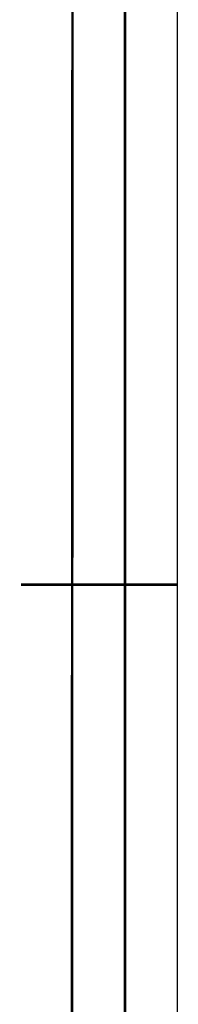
# Model space of a CAD drawing. Header units: millimetres. Extents: x 0 to 420, y 0 to 297.
# Tile 9 of 10: x 405 to 420, y 108 to 203. Entities that reach past the tile are written whole.
import ezdxf

# ---------------------------------------------------------------- set-up
doc = ezdxf.new("R2010")
doc.units = ezdxf.units.MM
doc.header["$LTSCALE"] = 23.1
doc.layers.get('0').update_dxf_attribs({"linetype": 'CONTINUOUS'})

msp = doc.modelspace()

# ---------------------------------------------------------------- linework, layer by layer
at = {"color": 7, "linetype": 'CONTINUOUS'}
for p, q in [((420, 297), (420, 0)), ((410, 287), (409.83, 10.109))]:
    msp.add_line(p, q, dxfattribs=at)
at = {"color": 7, "linetype": 'CONTINUOUS', "const_width": 0.25}
for points in [[(415, 5), (415, 292)], [(410, 287), (409.847, 9.923)], [(420, 148.5), (405, 148.5)]]:
    msp.add_lwpolyline(points, dxfattribs=at)

doc.saveas('drawing.dxf')
